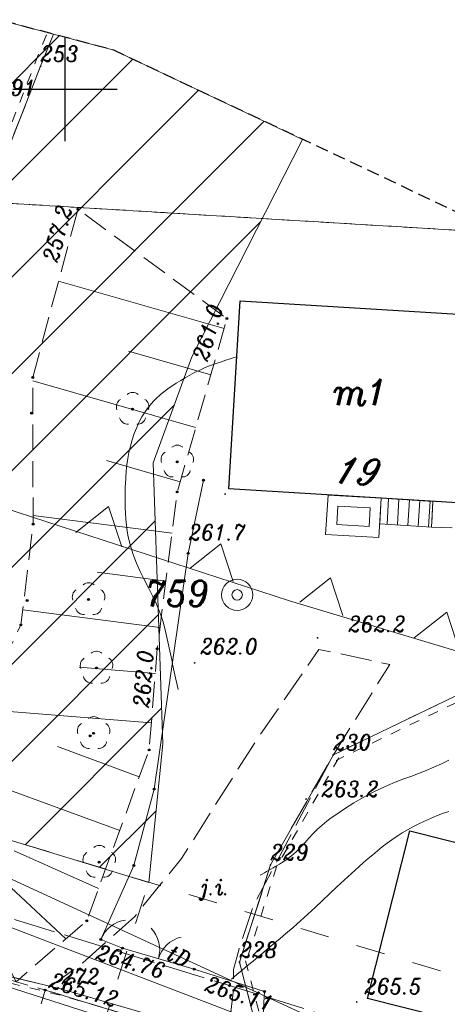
# Model space of a CAD drawing. Header units: metres. Extents: x 7435600 to 7436400, y 5537603 to 5538250.
# Tile 19 of 43: x 7435948 to 7435968, y 5537956 to 5538003. Entities that reach past the tile are written whole.
import ezdxf
from ezdxf.enums import TextEntityAlignment as Align

# ---------------------------------------------------------------- set-up
doc = ezdxf.new("R2010")
doc.units = ezdxf.units.M
doc.header["$MEASUREMENT"] = 0
for name, pattern in [('0.5_0.5', [1, 0.5, -0.5]), ('1.4_1.4', [2.8, 1.4, -1.4]), ('1.5_0.5', [2, 1.5, -0.5]), ('2', [0.9, 0.6, -0.3]), ('218-500', [1, 0.5, -0.5]), ('219-500', [0]), ('3117-500', [0]), ('ktok02-500', [0]), ('ktok04-500', [0]), ('mz1.0_0.5', [1.5, 1, -0.5]), ('mz1.25_0.5', [1.75, 1.25, -0.5]), ('mz2.0_0.5', [2.5, 2, -0.5])]:
    doc.linetypes.add(name, pattern=pattern)
doc.layers.get('0').update_dxf_attribs({"color": 2, "linetype": 'CONTINUOUS', "lineweight": 5})
doc.layers.add('!ramka', color=2, linetype='CONTINUOUS', lineweight=0)
doc.layers.add('BUIB02_02', color=7, linetype='CONTINUOUS', lineweight=0)
for name, color, linetype in [('000 Inne (niezydentyfikowane)', 7, 'CONTINUOUS'), ('140-Punkty robocze', 7, 'CONTINUOUS'), ('203-Punkt załamania granicy działki nie stabilizowany', 7, 'CONTINUOUS'), ('203-Punkt załamania granicy działki nie stabilizowany-Atr103', 7, 'CONTINUOUS'), ('203-Punkt załamania granicy działki nie stabilizowany-Atr104', 7, 'CONTINUOUS'), ('211-Nr działki', 7, 'CONTINUOUS'), ('217-Granica konturu klasyfikcyjnego', 7, 'CONTINUOUS'), ('218-Granica użytku', 7, 'CONTINUOUS'), ('218-Granica użytku po granicy działki', 7, 'CONTINUOUS'), ('219-Linia granicy', 7, 'CONTINUOUS'), ('238-Punkt adresowy budynku', 7, 'CONTINUOUS'), ('312-Budynek (powierzchnia)', 7, 'CONTINUOUS'), ('312-Numer ewidencyjny budynku-Atr124', 7, 'CONTINUOUS'), ('352-schody (powierzchnia)', 7, 'CONTINUOUS'), ('403-Punkt określonej wysokości', 7, 'CONTINUOUS'), ('811-Warstwica ciągła linia', 7, 'CONTINUOUS'), ('814-Warstwica pogrubiona linia', 7, 'CONTINUOUS'), ('brama (linia)', 7, 'CONTINUOUS'), ('brama (linia) - symbol', 7, 'CONTINUOUS'), ('chodnik (powierzchnia)', 7, 'CONTINUOUS'), ('drzewo liściaste (punkt)', 7, 'CONTINUOUS'), ('furtka (linia)', 7, 'CONTINUOUS'), ('furtka (linia) - symbol', 7, 'CONTINUOUS'), ('jezdnia (powierzchnia)', 7, 'CONTINUOUS'), ('jezdnia (powierzchnia)-Atr17', 7, 'CONTINUOUS'), ('Miejsce błędu lub ostrzeżenia po kontroli', 7, 'CONTINUOUS'), ('Nieprzekraczalna linia zabudowy', 7, 'CONTINUOUS'), ('ogrodzenie trwałe (linia)', 7, 'CONTINUOUS'), ('przewód gazowy (linia)', 7, 'CONTINUOUS'), ('przewód telekomunikacyjny (linia)', 7, 'CONTINUOUS'), ('przewód telekomunikacyjny (linia)-Atr1', 7, 'CONTINUOUS'), ('przewód telekomunikacyjny - projektowany lub w budowie (linia) - ob. projektowany', 7, 'CONTINUOUS'), ('punkt wysokościowy naturalny', 7, 'CONTINUOUS'), ('punkt wysokościowy naturalny-Atr2', 7, 'CONTINUOUS'), ('punkt wysokościowy sztuczny', 7, 'CONTINUOUS'), ('punkt wysokościowy sztuczny-Atr2', 7, 'CONTINUOUS'), ('skarpa nieumocniona (powierzchnia)', 7, 'CONTINUOUS'), ('Strefa zalewowa', 7, 'CONTINUOUS'), ('studnia (punkt)', 7, 'CONTINUOUS'), ('taras (powierzchnia)', 7, 'CONTINUOUS'), ('Wstawianie ramki sekcyjnej z opisem', 7, 'CONTINUOUS'), ('Zakres', 7, 'CONTINUOUS')]:
    doc.layers.add(name, color=color, linetype=linetype)
doc.styles.get("Standard").update_dxf_attribs({"font": 'italic_1250.shx', "width": 0.75})
doc.linetypes.add('902-500', pattern='A,3.75,0,[1,ksztalty.shx,S=0.5,R=0,X=0,Y=0],3.75', length=7.5)

# ---------------------------------------------------------------- blocks, each defined once
blk = doc.blocks.new('203')
at = {"linetype": 'Continuous', "lineweight": 0}
h = blk.add_hatch(color=0, dxfattribs=at)
edge = h.paths.add_edge_path()
edge.add_arc((0, 0), 0.045, 0, 360)
blk = doc.blocks.new('US13')
at = {"color": 0, "linetype": 'Continuous', "lineweight": 13}
for radius in [0.75, 0.25]:
    blk.add_circle((0, 0), radius, dxfattribs=at)
blk = doc.blocks.new('PW01')
at = {"linetype": 'Continuous', "lineweight": 13}
h = blk.add_hatch(color=0, dxfattribs=at)
edge = h.paths.add_edge_path()
edge.add_arc((0, 0), 0.045, 0, 360)
blk = doc.blocks.new('OK02')
at = {"color": 0, "linetype": 'Continuous', "lineweight": 0}
for centre, start, end in [((-1.5, 0), 0, 60), ((1.5, 0), 120, 180)]:
    blk.add_arc(centre, 1.5, start, end, dxfattribs=at)
blk = doc.blocks.new('OK04')
at = {"color": 0, "linetype": 'Continuous', "lineweight": 0}
blk.add_arc((1.5, 0.001), 1.5, 120, 180, dxfattribs=at)
blk = doc.blocks.new('OP021')
at = {"linetype": 'Continuous', "lineweight": 13}
h = blk.add_hatch(color=0, dxfattribs=at)
edge = h.paths.add_edge_path()
edge.add_arc((0, 0), 0.05, 0, 360)
at = {"color": 0, "linetype": 'Continuous', "lineweight": 13}
for centre, start, end in [((0, 0.4), 49.272, 130.728), ((-0.38, 0.124), 121.308, 202.548), ((0.38, 0.124), 337.452, 58.692), ((-0.235, -0.324), 193.221, 274.871), ((0.235, -0.324), 265.129, 346.779)]:
    blk.add_arc(centre, 0.4, start, end, dxfattribs=at)
blk = doc.blocks.new('PW02')
at = {"linetype": 'Continuous', "lineweight": 13}
h = blk.add_hatch(color=0, dxfattribs=at)
edge = h.paths.add_edge_path()
edge.add_arc((0, 0), 0.045, 0, 360)
blk = doc.blocks.new('RAMKA500K')
at = {"color": 0}
for p, q in [((347.5, 250), (352.5, 250)), ((350, 247.5), (350, 250)), ((350, 0), (350, 2.5)), ((347.5, 0), (352.5, 0))]:
    blk.add_line(p, q, dxfattribs=at)
blk = doc.blocks.new('PIKIETA')
at = {"color": 0}
blk.add_circle((0, 0), 0.045, dxfattribs=at)
blk = doc.blocks.new('801')
at = {"linetype": 'Continuous', "lineweight": 13}
h = blk.add_hatch(color=0, dxfattribs=at)
edge = h.paths.add_edge_path()
edge.add_arc((0, 0), 0.045, 0, 360)

msp = doc.modelspace()

# ---------------------------------------------------------------- hatches: boundary and pattern name
at = {"layer": 'BUIB02_02', "linetype": 'Continuous', "lineweight": 5}
h = msp.add_hatch(dxfattribs=at)
h.set_pattern_fill('HATCH', color=5, style=0, pattern_type=2)
h.set_pattern_definition([(45, (7435931.3295, 5538016.6377), (-2.3199, 2.3199), [])])
h.paths.add_polyline_path([(7435942.54, 5537965.49), (7435954.01, 5537962), (7435954.69, 5537968.64), (7435954.49, 5537974.2), (7435954.23, 5537982.09), (7435956.08, 5537987.17), (7435961.38, 5537997.59), (7435952.34, 5538001.86), (7435946.24, 5538003.48), (7435940.13, 5538005.1), (7435932.04, 5538005.74), (7435931.4, 5538003.98), (7435917.25, 5538005.01), (7435904.32, 5538006.05), (7435898.91, 5538006.81), (7435882.32, 5538006.34), (7435877.4, 5538003.99), (7435867.3, 5537999.62), (7435862.82, 5537995.58), (7435859.81, 5537991.37), (7435864.71, 5537989.81)])

# ---------------------------------------------------------------- linework, layer by layer
at = {"layer": '!ramka', "color": 251, "linetype": 'Continuous', "lineweight": 13}
msp.add_3dface([(7435692.445, 5538052.761), (7436192.445, 5538052.761), (7436192.445, 5537747.761), (7435692.445, 5537747.761)], dxfattribs=at)
at = {"layer": '000 Inne (niezydentyfikowane)', "color": 251, "linetype": 'Continuous', "lineweight": 13, "flags": 128}
for points in [[(7435957.62, 5537988.53), (7435949.69, 5537990.8)], [(7435956.99, 5537986.31), (7435953.04, 5537987.44)], [(7435956.26, 5537983.78), (7435948.45, 5537986.02)], [(7435955.52, 5537981.19), (7435951.99, 5537982.2)], [(7435955.13, 5537978.72), (7435948.47, 5537979.57)], [(7435954.83, 5537976.43), (7435951.54, 5537976.85)], [(7435954.55, 5537974.21), (7435947.98, 5537975.05)], [(7435954.33, 5537972.01), (7435950.68, 5537972.3)], [(7435954.13, 5537969.64), (7435945.91, 5537970.3)], [(7435953.56, 5537967.06), (7435949.64, 5537968.5)], [(7435952.62, 5537964.48), (7435944.07, 5537967.61)], [(7435950.04, 5537959.3), (7435943.55, 5537965.33)], [(7435951.6, 5537961.7), (7435947.57, 5537963.51)]]:
    msp.add_lwpolyline(points, dxfattribs=at)
at = {"layer": '217-Granica konturu klasyfikcyjnego', "color": 3, "linetype": '1.5_0.5', "lineweight": 13, "flags": 128}
for points in [[(7435949.445, 5538002.628), (7435948.83, 5538001.09)], [(7435948.83, 5538001.09), (7435946.28, 5537994.59)], [(7435970.884, 5537993.11), (7435946.28, 5537994.59)], [(7435946.28, 5537994.59), (7435970.884, 5537993.11)], [(7435962.86, 5537968.11), (7435975.85, 5537974.36)], [(7435959.85, 5537962.84), (7435962.86, 5537968.11)], [(7435958.36, 5537958.17), (7435959.85, 5537962.84)], [(7435959.42, 5537954.1), (7435958.36, 5537958.17)], [(7435945.18, 5537958.01), (7435949.84, 5537956.89)], [(7435949.84, 5537956.89), (7435959.42, 5537954.1)]]:
    msp.add_lwpolyline(points, dxfattribs=at)
at = {"layer": '218-Granica użytku', "color": 3, "linetype": '218-500', "lineweight": 13, "flags": 128}
for points in [[(7435970.884, 5537993.11), (7435946.28, 5537994.59)], [(7435946.28, 5537994.59), (7435970.884, 5537993.11)]]:
    msp.add_lwpolyline(points, dxfattribs=at)
at = {"layer": '218-Granica użytku po granicy działki', "color": 3, "linetype": '0.5_0.5', "lineweight": 13}
for p, q in [((7435948.551, 5538001.201), (7435949.166, 5538002.739)), ((7435949.166, 5538002.739), (7435949.166, 5538002.739)), ((7435949.166, 5538002.739), (7435949.166, 5538002.739)), ((7435946.001, 5537994.7), (7435948.551, 5538001.2)), ((7435948.551, 5538001.201), (7435948.551, 5538001.201)), ((7435948.551, 5538001.201), (7435948.551, 5538001.201)), ((7435948.551, 5538001.2), (7435948.551, 5538001.2)), ((7435948.551, 5538001.2), (7435948.551, 5538001.2)), ((7435975.98, 5537974.09), (7435962.99, 5537967.84)), ((7435963.12, 5537967.961), (7435960.11, 5537962.691)), ((7435962.99, 5537967.84), (7435962.99, 5537967.84)), ((7435962.99, 5537967.84), (7435962.99, 5537967.84)), ((7435963.12, 5537967.961), (7435963.12, 5537967.961)), ((7435963.12, 5537967.961), (7435963.12, 5537967.961)), ((7435960.136, 5537962.749), (7435958.646, 5537958.079)), ((7435960.11, 5537962.691), (7435960.11, 5537962.691)), ((7435960.11, 5537962.691), (7435960.11, 5537962.691)), ((7435960.136, 5537962.749), (7435960.136, 5537962.749)), ((7435960.136, 5537962.749), (7435960.136, 5537962.749)), ((7435958.65, 5537958.246), (7435958.65, 5537958.246)), ((7435958.65, 5537958.246), (7435958.65, 5537958.246)), ((7435958.65, 5537958.246), (7435959.71, 5537954.176)), ((7435949.77, 5537956.598), (7435945.11, 5537957.718)), ((7435958.646, 5537958.079), (7435958.646, 5537958.079)), ((7435958.646, 5537958.079), (7435958.646, 5537958.079)), ((7435959.336, 5537953.812), (7435949.756, 5537956.602)), ((7435949.756, 5537956.602), (7435949.756, 5537956.602)), ((7435949.756, 5537956.602), (7435949.756, 5537956.602)), ((7435949.77, 5537956.598), (7435949.77, 5537956.598)), ((7435949.77, 5537956.598), (7435949.77, 5537956.598))]:
    msp.add_line(p, q, dxfattribs=at)
at = {"layer": '219-Linia granicy', "color": 3, "linetype": '219-500', "lineweight": 13, "flags": 128}
for points in [[(7435948.83, 5538001.09), (7435949.445, 5538002.628)], [(7435945.25, 5537991.94), (7435948.83, 5538001.09)], [(7435962.86, 5537968.11), (7435975.85, 5537974.36)], [(7435959.85, 5537962.84), (7435962.86, 5537968.11)], [(7435958.36, 5537958.17), (7435959.85, 5537962.84)], [(7435958.36, 5537958.17), (7435959.42, 5537954.1)], [(7435945.18, 5537958.01), (7435949.84, 5537956.89)], [(7435959.42, 5537954.1), (7435949.84, 5537956.89)]]:
    msp.add_lwpolyline(points, dxfattribs=at)
at = {"layer": '312-Budynek (powierzchnia)', "color": 251, "linetype": 'Continuous', "lineweight": 25, "flags": 128}
for points in [[(7435957.85, 5537980.85), (7435958.4, 5537989.85)], [(7435958.4, 5537989.85), (7435969.62, 5537989.17)], [(7435969.06, 5537980.16), (7435957.85, 5537980.85)], [(7435964.5, 5537956.43), (7435966.53, 5537964.47)], [(7435966.53, 5537964.47), (7435974.94, 5537962.34)], [(7435980.01, 5537952.52), (7435964.5, 5537956.43)]]:
    msp.add_lwpolyline(points, dxfattribs=at)
at = {"layer": '352-schody (powierzchnia)', "color": 251, "linetype": 'Continuous', "lineweight": 13}
for p, q in [((7435965.08, 5537979.18), (7435965.15, 5537980.41)), ((7435965.15, 5537980.41), (7435967.63, 5537980.25)), ((7435965.43, 5537979.15), (7435965.5, 5537980.38)), ((7435965.93, 5537979.12), (7435966, 5537980.35)), ((7435966.42, 5537979.09), (7435966.5, 5537980.32)), ((7435966.92, 5537979.06), (7435967, 5537980.29)), ((7435967.42, 5537979.03), (7435967.5, 5537980.26)), ((7435967.63, 5537980.25), (7435967.56, 5537979.02)), ((7435967.56, 5537979.02), (7435965.08, 5537979.18))]:
    msp.add_line(p, q, dxfattribs=at)
at = {"layer": '811-Warstwica ciągła linia', "color": 32, "linetype": 'Continuous', "lineweight": 13, "flags": 128}
for points in [[(7435955.42, 5537971.23), (7435955.358, 5537971.517), (7435955.297, 5537971.804), (7435955.235, 5537972.091), (7435955.173, 5537972.378), (7435955.111, 5537972.665), (7435955.049, 5537972.952), (7435954.987, 5537973.239), (7435954.925, 5537973.526), (7435954.862, 5537973.813), (7435954.8, 5537974.1), (7435954.689, 5537974.519), (7435954.546, 5537974.926), (7435954.378, 5537975.325), (7435954.192, 5537975.718), (7435953.997, 5537976.109), (7435953.799, 5537976.499), (7435953.606, 5537976.893), (7435953.425, 5537977.292), (7435953.264, 5537977.7), (7435953.13, 5537978.12), (7435953.029, 5537978.549), (7435952.979, 5537978.829), (7435952.941, 5537979.112), (7435952.914, 5537979.395), (7435952.895, 5537979.678), (7435952.884, 5537979.962), (7435952.88, 5537980.245), (7435952.881, 5537980.528), (7435952.887, 5537980.81), (7435952.89, 5537980.94), (7435952.895, 5537981.091), (7435952.91, 5537981.394), (7435952.933, 5537981.696), (7435952.966, 5537981.998), (7435953.009, 5537982.298), (7435953.064, 5537982.598), (7435953.133, 5537982.898), (7435953.216, 5537983.196), (7435953.316, 5537983.494), (7435953.434, 5537983.791), (7435953.5, 5537983.94), (7435953.57, 5537984.085), (7435953.683, 5537984.294), (7435953.805, 5537984.493), (7435953.937, 5537984.682), (7435954.078, 5537984.862), (7435954.229, 5537985.032), (7435954.389, 5537985.194), (7435954.558, 5537985.349), (7435954.737, 5537985.495), (7435954.925, 5537985.635), (7435954.99, 5537985.68), (7435955.12, 5537985.768), (7435955.334, 5537985.909), (7435955.548, 5537986.044), (7435955.764, 5537986.174), (7435955.981, 5537986.298), (7435956.2, 5537986.415), (7435956.422, 5537986.525), (7435956.647, 5537986.627), (7435956.875, 5537986.722), (7435957.108, 5537986.809), (7435957.2, 5537986.84), (7435957.345, 5537986.888), (7435957.448, 5537986.922), (7435957.55, 5537986.956), (7435957.653, 5537986.99), (7435957.756, 5537987.024), (7435957.859, 5537987.058), (7435957.962, 5537987.092), (7435958.065, 5537987.126), (7435958.169, 5537987.16), (7435958.23, 5537987.18)], [(7435959.35, 5537962.34), (7435959.453, 5537962.399), (7435959.556, 5537962.458), (7435959.659, 5537962.517), (7435959.762, 5537962.576), (7435959.865, 5537962.635), (7435959.968, 5537962.694), (7435960.071, 5537962.753), (7435960.174, 5537962.812), (7435960.277, 5537962.871), (7435960.38, 5537962.93), (7435960.627, 5537963.089), (7435960.857, 5537963.27), (7435961.075, 5537963.467), (7435961.284, 5537963.677), (7435961.487, 5537963.894), (7435961.689, 5537964.113), (7435961.893, 5537964.332), (7435962.102, 5537964.543), (7435962.32, 5537964.744), (7435962.55, 5537964.93), (7435962.76, 5537965.083), (7435962.971, 5537965.233), (7435963.184, 5537965.38), (7435963.4, 5537965.524), (7435963.617, 5537965.664), (7435963.837, 5537965.801), (7435964.059, 5537965.934), (7435964.284, 5537966.064), (7435964.511, 5537966.189), (7435964.74, 5537966.31), (7435965.097, 5537966.484), (7435965.459, 5537966.644), (7435965.826, 5537966.794), (7435966.196, 5537966.936), (7435966.568, 5537967.076), (7435966.939, 5537967.216), (7435967.308, 5537967.359), (7435967.674, 5537967.511), (7435968.035, 5537967.673), (7435968.39, 5537967.85)]]:
    msp.add_lwpolyline(points, dxfattribs=at)
at = {"layer": '814-Warstwica pogrubiona linia', "color": 32, "linetype": 'Continuous', "lineweight": 13, "flags": 128}
msp.add_lwpolyline([(7435957.97, 5537957.36), (7435958.229, 5537957.578), (7435958.489, 5537957.795), (7435958.749, 5537958.012), (7435959.009, 5537958.229), (7435959.269, 5537958.446), (7435959.53, 5537958.662), (7435959.79, 5537958.879), (7435960.05, 5537959.096), (7435960.31, 5537959.313), (7435960.57, 5537959.53), (7435960.932, 5537959.84), (7435961.288, 5537960.155), (7435961.64, 5537960.476), (7435961.989, 5537960.8), (7435962.335, 5537961.126), (7435962.681, 5537961.453), (7435963.028, 5537961.781), (7435963.375, 5537962.107), (7435963.726, 5537962.43), (7435964.08, 5537962.75), (7435964.299, 5537962.944), (7435964.52, 5537963.136), (7435964.743, 5537963.325), (7435964.969, 5537963.511), (7435965.197, 5537963.693), (7435965.43, 5537963.871), (7435965.667, 5537964.043), (7435965.909, 5537964.209), (7435966.156, 5537964.368), (7435966.41, 5537964.52), (7435966.669, 5537964.663), (7435966.948, 5537964.805), (7435967.231, 5537964.938), (7435967.516, 5537965.062), (7435967.805, 5537965.179), (7435968.095, 5537965.29), (7435968.387, 5537965.397)], dxfattribs=at)
at = {"layer": 'brama (linia)', "color": 251, "linetype": 'ktok02-500', "lineweight": 13, "flags": 128}
msp.add_lwpolyline([(7435952.76, 5537958.85), (7435956.19, 5537957.84)], dxfattribs=at)
at = {"layer": 'chodnik (powierzchnia)', "color": 251, "linetype": 'mz1.0_0.5', "lineweight": 13, "flags": 128}
for points in [[(7435967.56, 5537979.02), (7435969.85, 5537978.93), (7435969.92, 5537979.79), (7435970.3, 5537983.38), (7435970.62, 5537988.2), (7435970.66, 5537989.07), (7435969.62, 5537989.17), (7435969.06, 5537980.16), (7435967.63, 5537980.25)], [(7435854.62, 5537987.38), (7435875.4, 5537980.86), (7435876.13, 5537980.13), (7435895.63, 5537973.87), (7435920.13, 5537965.87), (7435933.25, 5537961.79), (7435947.66, 5537957.24), (7435949.05, 5537956.84), (7435948.59, 5537955.3), (7435932.89, 5537960.3), (7435919.95, 5537964.35), (7435895.13, 5537972.13), (7435875.07, 5537978.57), (7435853.94, 5537985.24)]]:
    msp.add_lwpolyline(points, close=True, dxfattribs=at)
at = {"layer": 'furtka (linia)', "color": 251, "linetype": 'ktok04-500', "lineweight": 13, "flags": 128}
msp.add_lwpolyline([(7435951.72, 5537959.26), (7435952.76, 5537958.85)], dxfattribs=at)
at = {"layer": 'jezdnia (powierzchnia)', "color": 251, "linetype": '1.5_0.5', "lineweight": 13, "flags": 128}
for points in [[(7435962.86, 5537968.11), (7435965.56, 5537972.44), (7435962.17, 5537973.16), (7435959.12, 5537968.73), (7435955.58, 5537963.14), (7435953.33, 5537960.35), (7435950.85, 5537958.14), (7435949.05, 5537956.84), (7435957.76, 5537954.19), (7435958.06, 5537956.73), (7435958.08, 5537957.82), (7435958.34, 5537958.81), (7435959.03, 5537960.88)], [(7435957.25, 5537952.56), (7435957.76, 5537954.19), (7435949.05, 5537956.84), (7435948.59, 5537955.3)]]:
    msp.add_lwpolyline(points, close=True, dxfattribs=at)
at = {"layer": 'Miejsce błędu lub ostrzeżenia po kontroli', "color": 214, "linetype": '1.4_1.4', "lineweight": 13, "flags": 128}
for points in [[(7435942.54, 5537965.49), (7435996.65, 5537949.04), (7436064.9, 5537926.91), (7436099.32, 5537915.75), (7436131.86, 5537901.49)], [(7435946.59, 5537938.69), (7435954.01, 5537962)]]:
    msp.add_lwpolyline(points, dxfattribs=at)
at = {"layer": 'Nieprzekraczalna linia zabudowy', "color": 251, "linetype": '3117-500', "lineweight": 13, "flags": 128}
msp.add_lwpolyline([(7436132.87, 5537917.47), (7436105.98, 5537928.56), (7436069.68, 5537940.95), (7436009.28, 5537960.91), (7435960.76, 5537975.49), (7435944.26, 5537980.85)], dxfattribs=at)
msp.add_lwpolyline([(7436132.87, 5537917.47), (7436105.98, 5537928.56), (7436069.68, 5537940.95), (7436009.28, 5537960.91), (7435960.76, 5537975.49), (7435944.26, 5537980.85)], dxfattribs=at)
msp.add_lwpolyline([(7436132.87, 5537917.47), (7436105.98, 5537928.56), (7436069.68, 5537940.95), (7436009.28, 5537960.91), (7435960.76, 5537975.49), (7435944.26, 5537980.85)], dxfattribs=at)
at = {"layer": 'Nieprzekraczalna linia zabudowy', "color": 251, "linetype": '3117-500', "lineweight": 13, "elevation": 0, "flags": 128}
for points in [[(7435952.717, 5537978.078), (7435952.083, 5537980.002), (7435950.519, 5537978.764)], [(7435958.052, 5537976.413), (7435957.459, 5537978.212), (7435955.997, 5537977.054)], [(7435963.314, 5537974.781), (7435962.721, 5537976.58), (7435961.259, 5537975.422)], [(7435968.926, 5537973.023), (7435968.292, 5537974.947), (7435966.728, 5537973.709)]]:
    msp.add_lwpolyline(points, dxfattribs=at)
at = {"layer": 'ogrodzenie trwałe (linia)', "color": 251, "linetype": '902-500', "lineweight": 13, "flags": 128}
for points in [[(7435956.64, 5537981.26), (7435955.9, 5537977.76), (7435954.27, 5537966.47), (7435953.3, 5537962.81), (7435951.72, 5537959.26)], [(7435972.58, 5537950.19), (7435959.42, 5537954.3), (7435959.56, 5537956.77), (7435956.19, 5537957.84)]]:
    msp.add_lwpolyline(points, dxfattribs=at)
at = {"layer": 'przewód gazowy (linia)', "color": 40, "linetype": 'Continuous', "lineweight": 13, "flags": 128}
msp.add_lwpolyline([(7436115.36, 5537902.41), (7436086.96, 5537911.98), (7436069.03, 5537918.12), (7436049.03, 5537925.09), (7436028.69, 5537931.7), (7436019.45, 5537934.66), (7436003.71, 5537939.63), (7435979.37, 5537947.59), (7435943.65, 5537961.27)], dxfattribs=at)
at = {"layer": 'przewód telekomunikacyjny (linia)', "color": 30, "linetype": 'Continuous', "lineweight": 13, "flags": 128}
for points in [[(7435792.497, 5538007.835), (7435807.14, 5538003.12), (7435822.56, 5537997.87), (7435839.31, 5537991.93), (7435853.13, 5537987.32), (7435867.39, 5537983.93), (7435875.26, 5537981.09), (7435883.45, 5537977.54), (7435893.32, 5537974.89), (7435908.33, 5537969.73), (7435932.08, 5537961.56), (7435943.53, 5537958.19), (7435981.13, 5537946.12)], [(7435981.96, 5537949.04), (7435962.29, 5537955.3), (7435943.75, 5537963.85)]]:
    msp.add_lwpolyline(points, dxfattribs=at)
at = {"layer": 'przewód telekomunikacyjny - projektowany lub w budowie (linia) - ob. projektowany', "color": 30, "linetype": 'mz2.0_0.5', "lineweight": 13, "flags": 128}
msp.add_lwpolyline([(7435792.843, 5538009.737), (7435824.83, 5537998.33), (7435855.01, 5537989.2), (7435890.63, 5537977.66), (7435960.78, 5537956.17), (7435995.22, 5537944.87), (7436035.99, 5537931.9), (7436029.28, 5537911.61)], dxfattribs=at)
at = {"layer": 'skarpa nieumocniona (powierzchnia)', "color": 251, "linetype": 'mz1.25_0.5', "lineweight": 13, "flags": 128}
msp.add_lwpolyline([(7435943.49, 5537965.24), (7435944.64, 5537967.09), (7435943.94, 5537967.72), (7435945.75, 5537969.97), (7435947.89, 5537974.33), (7435948.47, 5537979.16), (7435948.45, 5537986.18), (7435950.62, 5537994.24), (7435957.76, 5537989.01), (7435955.38, 5537980.7), (7435954.42, 5537973.19), (7435954.03, 5537968.34), (7435951.04, 5537960.16), (7435947.66, 5537957.24)], close=True, dxfattribs=at)
at = {"layer": 'Strefa zalewowa', "color": 5, "linetype": 'Continuous', "lineweight": 13, "flags": 128}
for points in [[(7435954.01, 5537962), (7435954.69, 5537968.64), (7435954.49, 5537974.2), (7435954.23, 5537982.09), (7435956.08, 5537987.17), (7435961.38, 5537997.59), (7435952.34, 5538001.86), (7435946.24, 5538003.48), (7435940.13, 5538005.1), (7435932.04, 5538005.74), (7435931.4, 5538003.98), (7435917.25, 5538005.01), (7435904.32, 5538006.05), (7435898.91, 5538006.81), (7435882.32, 5538006.34), (7435877.4, 5538003.99), (7435867.3, 5537999.62), (7435862.82, 5537995.58), (7435859.81, 5537991.37), (7435864.71, 5537989.81), (7435942.54, 5537965.49)], [(7435954.01, 5537962), (7435954.69, 5537968.64), (7435954.49, 5537974.2), (7435954.23, 5537982.09), (7435956.08, 5537987.17), (7435961.38, 5537997.59), (7435952.34, 5538001.86), (7435946.24, 5538003.48), (7435940.13, 5538005.1), (7435932.04, 5538005.74), (7435931.4, 5538003.98), (7435917.25, 5538005.01), (7435904.32, 5538006.05), (7435898.91, 5538006.81), (7435882.32, 5538006.34), (7435877.4, 5538003.99), (7435867.3, 5537999.62), (7435862.82, 5537995.58), (7435859.81, 5537991.37), (7435864.71, 5537989.81), (7435942.54, 5537965.49), (7435954.01, 5537962)], [(7435954.01, 5537962), (7435954.69, 5537968.64), (7435954.49, 5537974.2), (7435954.23, 5537982.09), (7435956.08, 5537987.17), (7435961.38, 5537997.59), (7435952.34, 5538001.86), (7435946.24, 5538003.48), (7435940.13, 5538005.1), (7435932.04, 5538005.74), (7435931.4, 5538003.98), (7435917.25, 5538005.01), (7435904.32, 5538006.05), (7435898.91, 5538006.81), (7435882.32, 5538006.34), (7435877.4, 5538003.99), (7435867.3, 5537999.62), (7435862.82, 5537995.58), (7435859.81, 5537991.37), (7435864.71, 5537989.81), (7435942.54, 5537965.49), (7435954.01, 5537962)]]:
    msp.add_lwpolyline(points, close=True, dxfattribs=at)
at = {"layer": 'taras (powierzchnia)', "color": 251, "lineweight": 13}
for p, q in [((7435962.49, 5537978.67), (7435962.61, 5537980.55)), ((7435962.61, 5537980.55), (7435965.15, 5537980.41)), ((7435965.15, 5537980.41), (7435965.04, 5537978.52)), ((7435963.021, 5537979.14), (7435963.077, 5537980.024)), ((7435963.077, 5537980.024), (7435964.622, 5537979.939)), ((7435964.622, 5537979.939), (7435964.57, 5537979.048)), ((7435964.57, 5537979.048), (7435963.021, 5537979.14)), ((7435965.04, 5537978.52), (7435962.49, 5537978.67))]:
    msp.add_line(p, q, dxfattribs=at)
at = {"layer": 'Zakres', "color": 5, "linetype": '2', "lineweight": 30, "flags": 128}
msp.add_lwpolyline([(7435791.95, 5538004.83), (7435788.55, 5537993.08), (7435787.96, 5537986.53), (7435787.35, 5537979.77), (7435791.23, 5537966.98), (7435799.62, 5537956.58), (7435811.29, 5537950.08), (7435839.35, 5537940.91), (7435847.93, 5537935.74), (7435857.59, 5537931.73), (7435868.01, 5537930.77), (7435873.84, 5537931.1), (7435927.63, 5537913.78), (7435934.32, 5537910.49), (7435948.84, 5537901.62), (7435957.74, 5537897.76), (7436015.82, 5537881.67), (7436056.09, 5537869.29), (7436058.12, 5537868.73), (7436082.82, 5537862.73), (7436097.96, 5537862.42), (7436111.81, 5537868.54), (7436121.78, 5537879.94), (7436129.89, 5537894.76), (7436134.11, 5537909.18), (7436131.89, 5537924.04), (7436123.64, 5537936.6), (7436110.88, 5537944.55), (7436055.14, 5537964.31), (7436052.48, 5537965.13), (7436027.84, 5537971.72), (7435999.56, 5537979.44), (7435995.34, 5537981.24), (7435974.61, 5537991.35), (7435974.21, 5537991.54), (7435952.34, 5538001.86), (7435940.13, 5538005.1), (7435927.06, 5538006.13), (7435886.07, 5538018.53), (7435885.05, 5538018.82), (7435855.64, 5538026.76), (7435837.67, 5538033.11), (7435824.44, 5538035.07), (7435811.44, 5538031.93), (7435800.57, 5538024.15), (7435795.41, 5538016.01), (7435793.41, 5538012.85)], close=True, dxfattribs=at)

# ---------------------------------------------------------------- block references
at = {"layer": '140-Punkty robocze', "color": 1, "linetype": 'Continuous', "lineweight": 13}
for p in [(7435950.62, 5537994.24), (7435957.76, 5537989.01), (7435948.45, 5537986.18), (7435953.24, 5537984.67), (7435948.4, 5537984.47), (7435955.38, 5537982.14), (7435956.64, 5537981.26), (7435955.38, 5537980.7), (7435948.47, 5537979.16), (7435955.9, 5537977.76), (7435948.19, 5537975.5), (7435951.13, 5537975.55), (7435947.89, 5537974.33), (7435954.42, 5537973.19), (7435951.51, 5537972.27), (7435951.21, 5537969.02), (7435951.37, 5537969.14), (7435954.03, 5537968.34), (7435954.27, 5537966.47), (7435951.64, 5537962.97), (7435953.3, 5537962.81), (7435951.04, 5537960.16), (7435951.72, 5537959.26), (7435952.76, 5537958.85), (7435956.19, 5537957.84), (7435949.05, 5537956.84), (7435959.56, 5537956.77)]:
    msp.add_blockref('PIKIETA', p, dxfattribs=at)
at = {"layer": '203-Punkt załamania granicy działki nie stabilizowany', "color": 3, "linetype": 'Continuous', "lineweight": 13}
for p in [(7435948.83, 5538001.09), (7435962.86, 5537968.11), (7435959.85, 5537962.84), (7435958.36, 5537958.17), (7435949.84, 5537956.89)]:
    msp.add_blockref('203', p, dxfattribs=at)
at = {"layer": '403-Punkt określonej wysokości', "color": 251, "linetype": 'Continuous', "lineweight": 13}
for p in [(7435950.62, 5537994.24), (7435957.76, 5537989.01), (7435948.45, 5537986.18), (7435953.24, 5537984.67), (7435948.4, 5537984.47), (7435955.38, 5537982.14), (7435956.64, 5537981.26), (7435955.38, 5537980.7), (7435948.47, 5537979.16), (7435955.9, 5537977.76), (7435948.19, 5537975.5), (7435951.13, 5537975.55), (7435947.89, 5537974.33), (7435954.42, 5537973.19), (7435951.51, 5537972.27), (7435951.21, 5537969.02), (7435951.37, 5537969.14), (7435954.03, 5537968.34), (7435954.27, 5537966.47), (7435951.64, 5537962.97), (7435953.3, 5537962.81), (7435951.04, 5537960.16), (7435951.72, 5537959.26), (7435952.76, 5537958.85), (7435956.19, 5537957.84), (7435949.05, 5537956.84), (7435959.56, 5537956.77)]:
    msp.add_blockref('801', p, dxfattribs=at)
at = {"layer": 'brama (linia) - symbol', "color": 251, "linetype": 'Continuous', "lineweight": 13, "rotation": 343.592}
msp.add_blockref('OK02', (7435954.475, 5537958.345), dxfattribs=at)
at = {"layer": 'drzewo liściaste (punkt)', "color": 94, "linetype": 'Continuous', "lineweight": 13}
for p in [(7435953.24, 5537984.67), (7435955.38, 5537982.14), (7435951.13, 5537975.55), (7435951.51, 5537972.27), (7435951.37, 5537969.14), (7435951.64, 5537962.97)]:
    msp.add_blockref('OP021', p, dxfattribs=at)
at = {"layer": 'furtka (linia) - symbol', "color": 251, "linetype": 'Continuous', "lineweight": 13, "rotation": 338.484}
msp.add_blockref('OK04', (7435951.72, 5537959.26), dxfattribs=at)
at = {"layer": 'punkt wysokościowy naturalny', "color": 251, "linetype": 'Continuous', "lineweight": 13}
for p in [(7435950.62, 5537994.24), (7435957.76, 5537989.01), (7435957.67, 5537980.6), (7435947.89, 5537974.33), (7435962.1, 5537973.71), (7435954.42, 5537973.19), (7435956.21, 5537972.51), (7435961.55, 5537965.99), (7435963.98, 5537956.27)]:
    msp.add_blockref('PW01', p, dxfattribs=at)
at = {"layer": 'punkt wysokościowy sztuczny', "color": 251, "linetype": 'Continuous', "lineweight": 13}
for p in [(7435951.72, 5537959.26), (7435949.05, 5537956.84), (7435959.56, 5537956.77)]:
    msp.add_blockref('PW02', p, dxfattribs=at)
at = {"layer": 'studnia (punkt)', "color": 251, "linetype": 'Continuous', "lineweight": 13}
msp.add_blockref('US13', (7435958.25, 5537975.77), dxfattribs=at)
at = {"layer": 'Wstawianie ramki sekcyjnej z opisem', "color": 251, "linetype": 'Continuous', "lineweight": 13}
for p in [(7435600, 5538000), (7435600, 5537750)]:
    msp.add_blockref('RAMKA500K', p, dxfattribs=at)

# ---------------------------------------------------------------- texts
at = {"layer": '203-Punkt załamania granicy działki nie stabilizowany-Atr103', "color": 251, "lineweight": 13, "width": 0.9}
msp.add_text('0291', height=0.75, dxfattribs=at).set_placement((7435946.19, 5537999.46), align=Align.BOTTOM_LEFT)
msp.add_text('0291', height=0.75, dxfattribs=at).set_placement((7435946.19, 5537999.46), align=Align.BOTTOM_LEFT)
at = {"layer": '203-Punkt załamania granicy działki nie stabilizowany-Atr104', "color": 251, "lineweight": 13, "width": 0.9}
for s, p in [('253', (7435948.83, 5538001.09)), ('230', (7435962.86, 5537968.11)), ('229', (7435959.85, 5537962.84)), ('228', (7435958.36, 5537958.17)), ('272', (7435949.84, 5537956.89))]:
    msp.add_text(s, height=0.75, dxfattribs=at).set_placement(p, align=Align.BOTTOM_LEFT)
at = {"layer": '211-Nr działki', "color": 3, "linetype": 'Continuous', "lineweight": 13, "width": 0.9}
msp.add_text('759', height=1.25, dxfattribs=at).set_placement((7435953.85, 5537976.46), align=Align.TOP_LEFT)
at = {"layer": '238-Punkt adresowy budynku', "color": 251, "linetype": 'Continuous', "lineweight": 13, "oblique": 15, "width": 0.9}
msp.add_text('19', height=1.25, rotation=356.185, dxfattribs=at).set_placement((7435963.85, 5537981.07), align=Align.CENTER)
at = {"layer": '312-Numer ewidencyjny budynku-Atr124', "color": 251, "lineweight": 13, "width": 0.9}
msp.add_text('m1', height=1.25, dxfattribs=at).set_placement((7435964.16, 5537985.48), align=Align.MIDDLE_CENTER)
at = {"layer": 'jezdnia (powierzchnia)-Atr17', "color": 251, "lineweight": 13, "width": 0.9}
msp.add_text('j.i.', height=0.75, dxfattribs=at).set_placement((7435956.51, 5537961.4))
at = {"layer": 'przewód telekomunikacyjny (linia)-Atr1', "color": 30, "lineweight": 13, "width": 0.9}
msp.add_text('tD', height=0.75, rotation=-24.758, dxfattribs=at).set_placement((7435954.97, 5537958.68), align=Align.MIDDLE_LEFT)
at = {"layer": 'punkt wysokościowy naturalny-Atr2', "color": 251, "lineweight": 13, "width": 0.9}
for s, rotation, p in [('257.2', 74.932, (7435949.64, 5537991.66)), ('261.0', 74.018, (7435956.83, 5537986.92)), ('262.0', 85.403, (7435954.02, 5537970.35))]:
    msp.add_text(s, height=0.75, rotation=rotation, dxfattribs=at).set_placement(p)
for s, p in [('261.7', (7435955.93, 5537978.39)), ('262.2', (7435963.58, 5537974)), ('262.0', (7435956.49, 5537972.93)), ('263.2', (7435962.3, 5537966.1)), ('265.5', (7435964.35, 5537956.65))]:
    msp.add_text(s, height=0.75, dxfattribs=at).set_placement(p)
at = {"layer": 'punkt wysokościowy sztuczny-Atr2', "color": 251, "lineweight": 9, "width": 0.9}
for s, rotation, p in [('264.76', -16.408, (7435951.44, 5537958.32)), ('265.12', 343.078, (7435949.2, 5537956.98)), ('265.11', 342.385, (7435956.65, 5537956.81))]:
    msp.add_text(s, height=0.75, rotation=rotation, dxfattribs=at).set_placement(p)

doc.saveas('drawing.dxf')
